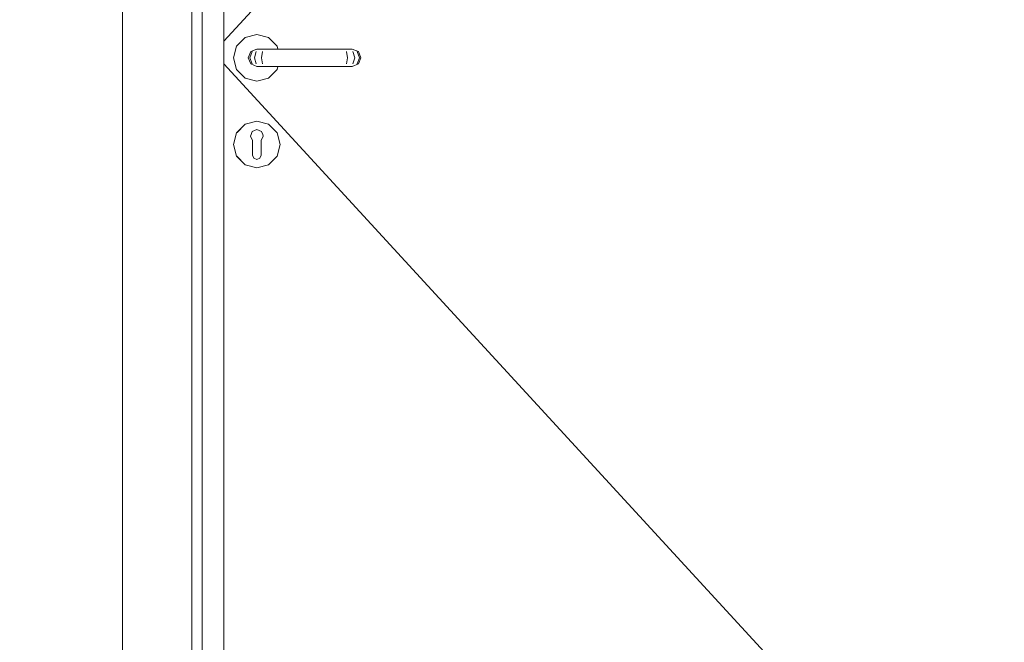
# Model space of a CAD drawing. Header units: millimetres. Extents: x 58537 to 97688, y -8921 to 14216.
# Tile 55 of 145: x 67140 to 68275, y 6106 to 6824. Entities that reach past the tile are written whole.
import ezdxf

# ---------------------------------------------------------------- set-up
doc = ezdxf.new("R2010")
doc.units = ezdxf.units.MM
doc.header["$MEASUREMENT"] = 0
doc.linetypes.add('Wipeout_Contour', pattern=[1000, 0, -1000])
for name, color, linetype in [('Nowe_A-Wymiary-Zewnętrzne', 7, 'Continuous'), ('Nowe_A-Ściany-Działowe', 7, 'Continuous'), ('Nowe_Drzwi Archicad', 7, 'Continuous')]:
    doc.layers.add(name, color=color, linetype=linetype)
doc.layers.add('Nowe_A-Wymiary-Zewnętrzne_Nr_pióra__45', color=7, linetype='Continuous', lineweight=15, true_color=0x40a5ff)
doc.layers.add('Nowe_A-Wymiary-Zewnętrzne_Nr_pióra__85', color=7, linetype='Continuous', lineweight=13, true_color=0x80c2ff)
doc.layers.add('Nowe_A-Wymiary-Zewnętrzne_Nr_pióra__46', color=5, linetype='Continuous', lineweight=15)
doc.layers.add('Nowe_Drzwi Archicad_Nr_pióra__3', color=7, linetype='Continuous', lineweight=13)
doc.styles.add('STYL_AUTOMATYCZNY_2', font='arial.ttf')
doc.dimstyles.new('STYL_AUTOMATYCZNY__1', dxfattribs={"dimtxt": 125, "dimasz": 47.5, "dimexe": 0.18, "dimexo": 20, "dimgap": 0, "dimtad": 1, "dimdec": 1, "dimlfac": 0.1, "dimzin": 0, "dimdsep": 46, "dimtxsty": 'STYL_AUTOMATYCZNY_2', "dimblk": 'ARROWHEAD_11', "dimblk1": 'ARROWHEAD_11', "dimblk2": 'ARROWHEAD_11', "dimcen": 0.09, "dimclrd": 256, "dimclre": 256, "dimclrt": 5, "dimadec": 1, "dimazin": 0, "dimtfac": 1, "dimtdec": 4, "dimtmove": 0, "dimatfit": 3, "dimfxl": 0, "dimtolj": 1, "dimtzin": 0, "dimarcsym": 0})

# ---------------------------------------------------------------- blocks, each defined once
blk = doc.blocks.new('ElemPrzekroju_248')
at = {"color": 254, "linetype": 'Wipeout_Contour', "lineweight": 0, "ltscale": 751171.708382}
blk.add_wipeout([(65240.1, 8320), (65240.1, 5780), (67258.1, 5780), (67258.1, 7897), (68392.1, 7897), (68392.1, 5780), (69016.1, 5780), (69016.1, 7817), (69016.1, 7897), (69035.1, 7897), (69035.1, 8320)], dxfattribs=at).dxf.layer = 'Nowe_A-Ściany-Działowe'
blk = doc.blocks.new('ElemPrzekroju_250')
at = {"color": 254, "linetype": 'Wipeout_Contour', "lineweight": 0, "ltscale": 270774.40422}
blk.add_wipeout([(67350.1, 7805), (67338.1, 7817), (67338.1, 5780), (67350.1, 5780)], dxfattribs=at).dxf.layer = 'Nowe_Drzwi Archicad'
at = {"color": 254, "linetype": 'Wipeout_Contour', "lineweight": 0, "ltscale": 1287322.798248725}
blk.add_wipeout([(67386.1, 6780), (67389.7, 6766.5), (67399.6, 6756.6), (67413.1, 6753), (67426.6, 6756.6), (67436.5, 6766.5), (67437.4, 6770), (67413.1, 6770), (67406, 6772.9), (67403.1, 6780), (67406, 6787.1), (67413.1, 6790), (67428.1, 6790), (67437.4, 6790), (67436.5, 6793.5), (67426.6, 6803.4), (67413.1, 6807), (67399.6, 6803.4), (67389.7, 6793.5)], dxfattribs=at).dxf.layer = 'Nowe_Drzwi Archicad'
at = {"color": 254, "linetype": 'Wipeout_Contour', "lineweight": 0, "ltscale": 406527.685098}
blk.add_wipeout([(67420.5, 6689.7), (67418.1, 6684.4), (67418.1, 6682.9), (67436.4, 6693.5), (67426.5, 6703.3), (67419.8, 6691.6)], dxfattribs=at).dxf.layer = 'Nowe_Drzwi Archicad'
at = {"color": 254, "linetype": 'Wipeout_Contour', "lineweight": 0, "ltscale": 406476.882421}
blk.add_wipeout([(67426.5, 6656.7), (67418.1, 6671.3), (67418.1, 6667.5), (67416.6, 6664), (67413.1, 6662.5), (67413.1, 6653.1)], dxfattribs=at).dxf.layer = 'Nowe_Drzwi Archicad'
at = {"layer": 'Nowe_Drzwi Archicad_Nr_pióra__3', "color": 7, "linetype": 'Continuous', "lineweight": 13}
for p, q in [((67399.6, 6803.4), (67389.7, 6793.5)), ((67413.1, 6807), (67399.6, 6803.4)), ((67426.6, 6803.4), (67413.1, 6807)), ((67389.7, 6793.5), (67386.1, 6780)), ((67386.1, 6780), (67389.7, 6766.5)), ((67389.7, 6766.5), (67399.6, 6756.6)), ((67399.6, 6756.6), (67413.1, 6753)), ((67413.1, 6753), (67426.6, 6756.6))]:
    blk.add_line(p, q, dxfattribs=at)
at = {"color": 254, "linetype": 'Wipeout_Contour', "lineweight": 0, "ltscale": 270602.017331}
blk.add_wipeout([(67258.1, 5780), (67338.1, 5780), (67338.1, 7817), (67258.1, 7897)], dxfattribs=at).dxf.layer = 'Nowe_Drzwi Archicad'
at = {"color": 254, "linetype": 'Wipeout_Contour', "lineweight": 0, "ltscale": 270840.895089}
blk.add_wipeout([(67350.1, 5780), (67375.1, 5780), (67375.1, 7780), (67350.1, 7780)], dxfattribs=at).dxf.layer = 'Nowe_Drzwi Archicad'
at = {"color": 254, "linetype": 'Wipeout_Contour', "lineweight": 0, "ltscale": 270980.474817}
blk.add_wipeout([(67403.1, 6780), (67406, 6772.9), (67407.6, 6772.9), (67404.8, 6780)], dxfattribs=at).dxf.layer = 'Nowe_Drzwi Archicad'
at = {"color": 254, "linetype": 'Wipeout_Contour', "lineweight": 0, "ltscale": 271004.618629}
blk.add_wipeout([(67406, 6787.1), (67407.6, 6787.1), (67414.2, 6790), (67413.1, 6790)], dxfattribs=at).dxf.layer = 'Nowe_Drzwi Archicad'
at = {"color": 254, "linetype": 'Wipeout_Contour', "lineweight": 0, "ltscale": 271034.505727}
blk.add_wipeout([(67418.1, 6680), (67440, 6680), (67436.4, 6693.5), (67418.1, 6682.9)], dxfattribs=at).dxf.layer = 'Nowe_Drzwi Archicad'
at = {"layer": 'Nowe_Drzwi Archicad_Nr_pióra__3', "color": 7, "linetype": 'Continuous', "lineweight": 13}
for p, q in [((67258.1, 7897), (67258.1, 5780)), ((67338.1, 5780), (67338.1, 7817)), ((67350.1, 5780), (67350.1, 7805)), ((67375.1, 5780), (67375.1, 7780)), ((68275.1, 7778.9), (67375.1, 6799.1))]:
    blk.add_line(p, q, dxfattribs=at)
at = {"color": 254, "linetype": 'Wipeout_Contour', "lineweight": 0, "ltscale": 270983.305464}
blk.add_wipeout([(67403.1, 6780), (67404.8, 6780), (67407.6, 6787.1), (67406, 6787.1)], dxfattribs=at).dxf.layer = 'Nowe_Drzwi Archicad'
at = {"color": 254, "linetype": 'Wipeout_Contour', "lineweight": 0, "ltscale": 270997.785249}
blk.add_wipeout([(67406, 6772.9), (67413.1, 6770), (67414.2, 6770), (67407.6, 6772.9)], dxfattribs=at).dxf.layer = 'Nowe_Drzwi Archicad'
at = {"color": 254, "linetype": 'Wipeout_Contour', "lineweight": 0, "ltscale": 271053.447348}
blk.add_wipeout([(67436.5, 6693.5), (67426.6, 6703.4), (67426.5, 6703.3), (67436.4, 6693.5)], dxfattribs=at).dxf.layer = 'Nowe_Drzwi Archicad'
at = {"color": 254, "linetype": 'Wipeout_Contour', "lineweight": 0, "ltscale": 271015.223143}
blk.add_wipeout([(67418.1, 6671.3), (67426.5, 6656.7), (67436.4, 6666.6), (67418.1, 6677.1)], dxfattribs=at).dxf.layer = 'Nowe_Drzwi Archicad'
at = {"color": 254, "linetype": 'Wipeout_Contour', "lineweight": 0, "ltscale": 270993.909845}
blk.add_wipeout([(67404.8, 6780), (67407.6, 6772.9), (67412.4, 6772.9), (67410.3, 6780)], dxfattribs=at).dxf.layer = 'Nowe_Drzwi Archicad'
at = {"color": 254, "linetype": 'Wipeout_Contour', "lineweight": 0, "ltscale": 271015.21722}
blk.add_wipeout([(67414.2, 6790), (67407.6, 6787.1), (67412.4, 6787.1), (67417.5, 6790)], dxfattribs=at).dxf.layer = 'Nowe_Drzwi Archicad'
at = {"color": 254, "linetype": 'Wipeout_Contour', "lineweight": 0, "ltscale": 338751.459712}
blk.add_wipeout([(67418.4, 6695.1), (67419.8, 6691.6), (67426.5, 6703.3), (67413.1, 6706.9), (67413.1, 6697.4)], dxfattribs=at).dxf.layer = 'Nowe_Drzwi Archicad'
at = {"color": 254, "linetype": 'Wipeout_Contour', "lineweight": 0, "ltscale": 271031.439674}
blk.add_wipeout([(67418.1, 6677.1), (67436.4, 6666.6), (67440, 6680), (67418.1, 6680)], dxfattribs=at).dxf.layer = 'Nowe_Drzwi Archicad'
at = {"color": 254, "linetype": 'Wipeout_Contour', "lineweight": 0, "ltscale": 270996.740359}
blk.add_wipeout([(67407.6, 6787.1), (67404.8, 6780), (67410.3, 6780), (67412.4, 6787.1)], dxfattribs=at).dxf.layer = 'Nowe_Drzwi Archicad'
at = {"color": 254, "linetype": 'Wipeout_Contour', "lineweight": 0, "ltscale": 271008.3841}
blk.add_wipeout([(67407.6, 6772.9), (67414.2, 6770), (67417.5, 6770), (67412.4, 6772.9)], dxfattribs=at).dxf.layer = 'Nowe_Drzwi Archicad'
at = {"color": 254, "linetype": 'Wipeout_Contour', "lineweight": 0, "ltscale": 271009.66237}
blk.add_wipeout([(67426.6, 6703.4), (67413.1, 6707), (67413.1, 6706.9), (67426.5, 6703.3)], dxfattribs=at).dxf.layer = 'Nowe_Drzwi Archicad'
at = {"color": 254, "linetype": 'Wipeout_Contour', "lineweight": 0, "ltscale": 271075.65608}
blk.add_wipeout([(67440.1, 6680), (67436.5, 6693.5), (67436.4, 6693.5), (67440, 6680)], dxfattribs=at).dxf.layer = 'Nowe_Drzwi Archicad'
at = {"color": 254, "linetype": 'Wipeout_Contour', "lineweight": 0, "ltscale": 406421.195364}
blk.add_wipeout([(67413.1, 6653.1), (67413.1, 6662.5), (67409.5, 6664), (67408.1, 6667.5), (67408.1, 6671.3), (67399.6, 6656.7)], dxfattribs=at).dxf.layer = 'Nowe_Drzwi Archicad'
at = {"layer": 'Nowe_Drzwi Archicad_Nr_pióra__3', "color": 7, "linetype": 'Continuous', "lineweight": 13}
blk.add_line((67436.5, 6693.5), (67426.6, 6703.4), dxfattribs=at)
at = {"color": 254, "linetype": 'Wipeout_Contour', "lineweight": 0, "ltscale": 271019.418445}
blk.add_wipeout([(67418.4, 6780), (67410.3, 6780), (67412.4, 6772.9), (67419.6, 6772.9)], dxfattribs=at).dxf.layer = 'Nowe_Drzwi Archicad'
at = {"color": 254, "linetype": 'Wipeout_Contour', "lineweight": 0, "ltscale": 271035.176906}
blk.add_wipeout([(67412.4, 6787.1), (67419.6, 6787.1), (67422.3, 6790), (67417.5, 6790)], dxfattribs=at).dxf.layer = 'Nowe_Drzwi Archicad'
at = {"color": 254, "linetype": 'Wipeout_Contour', "lineweight": 0, "ltscale": 338699.423689}
blk.add_wipeout([(67407.7, 6695.1), (67413.1, 6697.4), (67413.1, 6706.9), (67399.6, 6703.3), (67406.4, 6691.6)], dxfattribs=at).dxf.layer = 'Nowe_Drzwi Archicad'
at = {"color": 254, "linetype": 'Wipeout_Contour', "lineweight": 0, "ltscale": 270989.829238}
blk.add_wipeout([(67413.1, 6653), (67426.6, 6656.6), (67426.5, 6656.7), (67413.1, 6653.1)], dxfattribs=at).dxf.layer = 'Nowe_Drzwi Archicad'
at = {"color": 254, "linetype": 'Wipeout_Contour', "lineweight": 0, "ltscale": 271022.248708}
blk.add_wipeout([(67410.3, 6780), (67418.4, 6780), (67419.6, 6787.1), (67412.4, 6787.1)], dxfattribs=at).dxf.layer = 'Nowe_Drzwi Archicad'
at = {"color": 254, "linetype": 'Wipeout_Contour', "lineweight": 0, "ltscale": 271028.344273}
blk.add_wipeout([(67419.6, 6772.9), (67412.4, 6772.9), (67417.5, 6770), (67422.3, 6770)], dxfattribs=at).dxf.layer = 'Nowe_Drzwi Archicad'
at = {"color": 254, "linetype": 'Wipeout_Contour', "lineweight": 0, "ltscale": 270956.019514}
blk.add_wipeout([(67413.1, 6707), (67399.6, 6703.4), (67399.6, 6703.3), (67413.1, 6706.9)], dxfattribs=at).dxf.layer = 'Nowe_Drzwi Archicad'
at = {"color": 254, "linetype": 'Wipeout_Contour', "lineweight": 0, "ltscale": 270921.11357}
blk.add_wipeout([(67408.1, 6677.1), (67389.8, 6666.6), (67399.6, 6656.7), (67408.1, 6671.3)], dxfattribs=at).dxf.layer = 'Nowe_Drzwi Archicad'
at = {"color": 254, "linetype": 'Wipeout_Contour', "lineweight": 0, "ltscale": 271038.931003}
blk.add_wipeout([(67426.6, 6656.6), (67436.5, 6666.5), (67436.4, 6666.6), (67426.5, 6656.7)], dxfattribs=at).dxf.layer = 'Nowe_Drzwi Archicad'
at = {"layer": 'Nowe_Drzwi Archicad_Nr_pióra__3', "color": 7, "linetype": 'Continuous', "lineweight": 13}
for p, q in [((67406, 6787.1), (67403.1, 6780)), ((67403.1, 6780), (67406, 6772.9)), ((67407.6, 6787.1), (67404.8, 6780)), ((67404.8, 6780), (67407.6, 6772.9)), ((67412.4, 6787.1), (67410.3, 6780)), ((67410.3, 6780), (67412.4, 6772.9))]:
    blk.add_line(p, q, dxfattribs=at)
at = {"color": 254, "linetype": 'Wipeout_Contour', "lineweight": 0, "ltscale": 271051.106653}
blk.add_wipeout([(67418.4, 6780), (67419.6, 6772.9), (67427.4, 6772.9), (67427.1, 6780)], dxfattribs=at).dxf.layer = 'Nowe_Drzwi Archicad'
at = {"color": 254, "linetype": 'Wipeout_Contour', "lineweight": 0, "ltscale": 271060.654867}
blk.add_wipeout([(67419.6, 6787.1), (67427.4, 6787.1), (67428.1, 6790), (67422.3, 6790)], dxfattribs=at).dxf.layer = 'Nowe_Drzwi Archicad'
at = {"color": 254, "linetype": 'Wipeout_Contour', "lineweight": 0, "ltscale": 406403.807365}
blk.add_wipeout([(67405.6, 6689.7), (67406.4, 6691.6), (67399.6, 6703.3), (67389.8, 6693.5), (67408.1, 6682.9), (67408.1, 6684.4)], dxfattribs=at).dxf.layer = 'Nowe_Drzwi Archicad'
at = {"color": 254, "linetype": 'Wipeout_Contour', "lineweight": 0, "ltscale": 271070.343683}
blk.add_wipeout([(67436.5, 6666.5), (67440.1, 6680), (67440, 6680), (67436.4, 6666.6)], dxfattribs=at).dxf.layer = 'Nowe_Drzwi Archicad'
at = {"color": 254, "linetype": 'Wipeout_Contour', "lineweight": 0, "ltscale": 270936.182732}
blk.add_wipeout([(67399.6, 6656.6), (67413.1, 6653), (67413.1, 6653.1), (67399.6, 6656.7)], dxfattribs=at).dxf.layer = 'Nowe_Drzwi Archicad'
at = {"layer": 'Nowe_Drzwi Archicad_Nr_pióra__3', "color": 7, "linetype": 'Continuous', "lineweight": 13}
for p, q in [((67406, 6772.9), (67413.1, 6770)), ((67426.6, 6703.4), (67413.1, 6707)), ((67440.1, 6680), (67436.5, 6693.5)), ((67436.5, 6666.5), (67440.1, 6680)), ((67426.6, 6656.6), (67436.5, 6666.5)), ((67413.1, 6653), (67426.6, 6656.6))]:
    blk.add_line(p, q, dxfattribs=at)
at = {"color": 254, "linetype": 'Wipeout_Contour', "lineweight": 0, "ltscale": 271053.936605}
blk.add_wipeout([(67419.6, 6787.1), (67418.4, 6780), (67427.1, 6780), (67427.4, 6787.1)], dxfattribs=at).dxf.layer = 'Nowe_Drzwi Archicad'
at = {"color": 254, "linetype": 'Wipeout_Contour', "lineweight": 0, "ltscale": 271053.822858}
blk.add_wipeout([(67427.4, 6772.9), (67419.6, 6772.9), (67422.3, 6770), (67428.1, 6770)], dxfattribs=at).dxf.layer = 'Nowe_Drzwi Archicad'
at = {"color": 254, "linetype": 'Wipeout_Contour', "lineweight": 0, "ltscale": 270906.903804}
blk.add_wipeout([(67399.6, 6703.4), (67389.7, 6693.5), (67389.8, 6693.5), (67399.6, 6703.3)], dxfattribs=at).dxf.layer = 'Nowe_Drzwi Archicad'
at = {"layer": 'Nowe_Drzwi Archicad_Nr_pióra__3', "color": 7, "linetype": 'Continuous', "lineweight": 13}
for p, q in [((67413.1, 6790), (67406, 6787.1)), ((67413.1, 6790), (67414.2, 6790)), ((67414.2, 6790), (67417.5, 6790)), ((67419.6, 6787.1), (67418.4, 6780)), ((67418.4, 6780), (67419.6, 6772.9)), ((67413.1, 6770), (67414.2, 6770)), ((67414.2, 6770), (67417.5, 6770)), ((67413.1, 6707), (67399.6, 6703.4))]:
    blk.add_line(p, q, dxfattribs=at)
at = {"color": 254, "linetype": 'Wipeout_Contour', "lineweight": 0, "ltscale": 271230.123881}
blk.add_wipeout([(67427.1, 6780), (67427.4, 6772.9), (67508.8, 6772.9), (67509.1, 6780)], dxfattribs=at).dxf.layer = 'Nowe_Drzwi Archicad'
at = {"color": 254, "linetype": 'Wipeout_Contour', "lineweight": 0, "ltscale": 271234.953202}
blk.add_wipeout([(67427.4, 6787.1), (67508.8, 6787.1), (67508.1, 6790), (67428.1, 6790)], dxfattribs=at).dxf.layer = 'Nowe_Drzwi Archicad'
at = {"color": 254, "linetype": 'Wipeout_Contour', "lineweight": 0, "ltscale": 270914.373702}
blk.add_wipeout([(67408.1, 6682.9), (67389.8, 6693.5), (67386.2, 6680), (67408.1, 6680)], dxfattribs=at).dxf.layer = 'Nowe_Drzwi Archicad'
at = {"layer": 'Nowe_Drzwi Archicad_Nr_pióra__3', "color": 7, "linetype": 'Continuous', "lineweight": 13}
blk.add_line((67436.5, 6793.5), (67426.6, 6803.4), dxfattribs=at)
at = {"color": 254, "linetype": 'Wipeout_Contour', "lineweight": 0, "ltscale": 271232.951973}
blk.add_wipeout([(67427.4, 6787.1), (67427.1, 6780), (67509.1, 6780), (67508.8, 6787.1)], dxfattribs=at).dxf.layer = 'Nowe_Drzwi Archicad'
at = {"color": 254, "linetype": 'Wipeout_Contour', "lineweight": 0, "ltscale": 271228.125567}
blk.add_wipeout([(67508.8, 6772.9), (67427.4, 6772.9), (67428.1, 6770), (67508.1, 6770)], dxfattribs=at).dxf.layer = 'Nowe_Drzwi Archicad'
at = {"color": 254, "linetype": 'Wipeout_Contour', "lineweight": 0, "ltscale": 270911.305814}
blk.add_wipeout([(67408.1, 6680), (67386.2, 6680), (67389.8, 6666.6), (67408.1, 6677.1)], dxfattribs=at).dxf.layer = 'Nowe_Drzwi Archicad'
at = {"layer": 'Nowe_Drzwi Archicad_Nr_pióra__3', "color": 7, "linetype": 'Continuous', "lineweight": 13}
for p, q in [((67437.4, 6790), (67436.5, 6793.5)), ((67417.5, 6790), (67422.3, 6790)), ((67422.3, 6790), (67428.1, 6790)), ((67417.5, 6770), (67422.3, 6770)), ((67422.3, 6770), (67428.1, 6770)), ((67436.5, 6766.5), (67437.4, 6770)), ((67426.6, 6756.6), (67436.5, 6766.5))]:
    blk.add_line(p, q, dxfattribs=at)
at = {"color": 254, "linetype": 'Wipeout_Contour', "lineweight": 0, "ltscale": 271409.251949}
blk.add_wipeout([(67513.8, 6790), (67508.1, 6790), (67508.8, 6787.1), (67516.6, 6787.1)], dxfattribs=at).dxf.layer = 'Nowe_Drzwi Archicad'
at = {"color": 254, "linetype": 'Wipeout_Contour', "lineweight": 0, "ltscale": 271409.141542}
blk.add_wipeout([(67509.1, 6780), (67508.8, 6772.9), (67516.6, 6772.9), (67517.7, 6780)], dxfattribs=at).dxf.layer = 'Nowe_Drzwi Archicad'
at = {"color": 254, "linetype": 'Wipeout_Contour', "lineweight": 0, "ltscale": 270875.473533}
blk.add_wipeout([(67389.7, 6693.5), (67386.1, 6680), (67386.2, 6680), (67389.8, 6693.5)], dxfattribs=at).dxf.layer = 'Nowe_Drzwi Archicad'
at = {"color": 254, "linetype": 'Wipeout_Contour', "lineweight": 0, "ltscale": 812918.866667}
blk.add_wipeout([(67407.7, 6695.1), (67405.6, 6689.7), (67408.1, 6684.4), (67408.1, 6667.5), (67409.5, 6664), (67413.1, 6662.5), (67416.6, 6664), (67418.1, 6667.5), (67418.1, 6684.4), (67420.5, 6689.7), (67418.4, 6695.1), (67413.1, 6697.4)], dxfattribs=at).dxf.layer = 'Nowe_Drzwi Archicad'
at = {"color": 254, "linetype": 'Wipeout_Contour', "lineweight": 0, "ltscale": 270892.380164}
blk.add_wipeout([(67389.7, 6666.5), (67399.6, 6656.6), (67399.6, 6656.7), (67389.8, 6666.6)], dxfattribs=at).dxf.layer = 'Nowe_Drzwi Archicad'
at = {"layer": 'Nowe_Drzwi Archicad_Nr_pióra__3', "color": 7, "linetype": 'Continuous', "lineweight": 13}
for p, q in [((67399.6, 6703.4), (67389.7, 6693.5)), ((67406.4, 6691.6), (67405.6, 6689.7)), ((67408.1, 6684.4), (67405.6, 6689.7)), ((67406.4, 6691.6), (67407.7, 6695.1)), ((67407.7, 6695.1), (67413.1, 6697.4)), ((67413.1, 6697.4), (67418.4, 6695.1)), ((67420.5, 6689.7), (67418.1, 6684.4)), ((67419.8, 6691.6), (67418.4, 6695.1)), ((67419.8, 6691.6), (67420.5, 6689.7)), ((67408.1, 6682.9), (67408.1, 6684.4)), ((67408.1, 6682.9), (67408.1, 6680)), ((67408.1, 6680), (67408.1, 6677.1)), ((67408.1, 6677.1), (67408.1, 6671.3)), ((67418.1, 6684.4), (67418.1, 6682.9)), ((67418.1, 6682.9), (67418.1, 6680)), ((67418.1, 6680), (67418.1, 6677.1)), ((67418.1, 6677.1), (67418.1, 6671.3)), ((67408.1, 6671.3), (67408.1, 6667.5)), ((67409.5, 6664), (67408.1, 6667.5)), ((67418.1, 6667.5), (67416.6, 6664)), ((67418.1, 6671.3), (67418.1, 6667.5)), ((67399.6, 6656.6), (67413.1, 6653)), ((67413.1, 6662.5), (67409.5, 6664)), ((67416.6, 6664), (67413.1, 6662.5))]:
    blk.add_line(p, q, dxfattribs=at)
at = {"color": 254, "linetype": 'Wipeout_Contour', "lineweight": 0, "ltscale": 271411.967789}
blk.add_wipeout([(67508.8, 6787.1), (67509.1, 6780), (67517.7, 6780), (67516.6, 6787.1)], dxfattribs=at).dxf.layer = 'Nowe_Drzwi Archicad'
at = {"color": 254, "linetype": 'Wipeout_Contour', "lineweight": 0, "ltscale": 271402.428681}
blk.add_wipeout([(67508.1, 6770), (67513.8, 6770), (67516.6, 6772.9), (67508.8, 6772.9)], dxfattribs=at).dxf.layer = 'Nowe_Drzwi Archicad'
at = {"color": 254, "linetype": 'Wipeout_Contour', "lineweight": 0, "ltscale": 270870.157486}
blk.add_wipeout([(67386.1, 6680), (67389.7, 6666.5), (67389.8, 6666.6), (67386.2, 6680)], dxfattribs=at).dxf.layer = 'Nowe_Drzwi Archicad'
at = {"layer": 'Nowe_Drzwi Archicad_Nr_pióra__3', "color": 7, "linetype": 'Continuous', "lineweight": 13}
for p, q in [((67428.1, 6790), (67508.1, 6790)), ((67428.1, 6770), (67508.1, 6770)), ((67389.7, 6693.5), (67386.1, 6680)), ((67386.1, 6680), (67389.7, 6666.5)), ((67389.7, 6666.5), (67399.6, 6656.6))]:
    blk.add_line(p, q, dxfattribs=at)
at = {"color": 254, "linetype": 'Wipeout_Contour', "lineweight": 0, "ltscale": 271434.730256}
blk.add_wipeout([(67518.7, 6790), (67513.8, 6790), (67516.6, 6787.1), (67523.8, 6787.1)], dxfattribs=at).dxf.layer = 'Nowe_Drzwi Archicad'
at = {"color": 254, "linetype": 'Wipeout_Contour', "lineweight": 0, "ltscale": 271440.830212}
blk.add_wipeout([(67517.7, 6780), (67516.6, 6772.9), (67523.8, 6772.9), (67525.9, 6780)], dxfattribs=at).dxf.layer = 'Nowe_Drzwi Archicad'
at = {"color": 254, "linetype": 'Wipeout_Contour', "lineweight": 0, "ltscale": 271443.656148}
blk.add_wipeout([(67516.6, 6787.1), (67517.7, 6780), (67525.9, 6780), (67523.8, 6787.1)], dxfattribs=at).dxf.layer = 'Nowe_Drzwi Archicad'
at = {"color": 254, "linetype": 'Wipeout_Contour', "lineweight": 0, "ltscale": 271427.907616}
blk.add_wipeout([(67513.8, 6770), (67518.7, 6770), (67523.8, 6772.9), (67516.6, 6772.9)], dxfattribs=at).dxf.layer = 'Nowe_Drzwi Archicad'
at = {"color": 254, "linetype": 'Wipeout_Contour', "lineweight": 0, "ltscale": 271454.690262}
blk.add_wipeout([(67518.7, 6790), (67523.8, 6787.1), (67528.6, 6787.1), (67521.9, 6790)], dxfattribs=at).dxf.layer = 'Nowe_Drzwi Archicad'
at = {"color": 254, "linetype": 'Wipeout_Contour', "lineweight": 0, "ltscale": 271466.339242}
blk.add_wipeout([(67525.9, 6780), (67523.8, 6772.9), (67528.6, 6772.9), (67531.4, 6780)], dxfattribs=at).dxf.layer = 'Nowe_Drzwi Archicad'
at = {"layer": 'Nowe_Drzwi Archicad_Nr_pióra__3', "color": 7, "linetype": 'Continuous', "lineweight": 13}
blk.add_line((67508.1, 6790), (67513.8, 6790), dxfattribs=at)
at = {"color": 254, "linetype": 'Wipeout_Contour', "lineweight": 0, "ltscale": 271469.164929}
blk.add_wipeout([(67523.8, 6787.1), (67525.9, 6780), (67531.4, 6780), (67528.6, 6787.1)], dxfattribs=at).dxf.layer = 'Nowe_Drzwi Archicad'
at = {"color": 254, "linetype": 'Wipeout_Contour', "lineweight": 0, "ltscale": 271447.868107}
blk.add_wipeout([(67523.8, 6772.9), (67518.7, 6770), (67521.9, 6770), (67528.6, 6772.9)], dxfattribs=at).dxf.layer = 'Nowe_Drzwi Archicad'
at = {"layer": 'Nowe_Drzwi Archicad_Nr_pióra__3', "color": 7, "linetype": 'Continuous', "lineweight": 13}
blk.add_line((67508.1, 6770), (67513.8, 6770), dxfattribs=at)
at = {"color": 254, "linetype": 'Wipeout_Contour', "lineweight": 0, "ltscale": 271465.289041}
blk.add_wipeout([(67523.1, 6790), (67521.9, 6790), (67528.6, 6787.1), (67530.1, 6787.1)], dxfattribs=at).dxf.layer = 'Nowe_Drzwi Archicad'
at = {"color": 254, "linetype": 'Wipeout_Contour', "lineweight": 0, "ltscale": 271479.774526}
blk.add_wipeout([(67528.6, 6772.9), (67530.1, 6772.9), (67533.1, 6780), (67531.4, 6780)], dxfattribs=at).dxf.layer = 'Nowe_Drzwi Archicad'
at = {"layer": 'Nowe_Drzwi Archicad_Nr_pióra__3', "color": 7, "linetype": 'Continuous', "lineweight": 13}
for p, q in [((67513.8, 6790), (67518.7, 6790)), ((67516.6, 6787.1), (67517.7, 6780)), ((67518.7, 6790), (67521.9, 6790))]:
    blk.add_line(p, q, dxfattribs=at)
at = {"color": 254, "linetype": 'Wipeout_Contour', "lineweight": 0, "ltscale": 271482.600081}
blk.add_wipeout([(67530.1, 6787.1), (67528.6, 6787.1), (67531.4, 6780), (67533.1, 6780)], dxfattribs=at).dxf.layer = 'Nowe_Drzwi Archicad'
at = {"color": 254, "linetype": 'Wipeout_Contour', "lineweight": 0, "ltscale": 271458.467145}
blk.add_wipeout([(67521.9, 6770), (67523.1, 6770), (67530.1, 6772.9), (67528.6, 6772.9)], dxfattribs=at).dxf.layer = 'Nowe_Drzwi Archicad'
at = {"layer": 'Nowe_Drzwi Archicad_Nr_pióra__3', "color": 7, "linetype": 'Continuous', "lineweight": 13}
for p, q in [((67517.7, 6780), (67516.6, 6772.9)), ((67521.9, 6790), (67523.1, 6790)), ((67523.1, 6790), (67530.1, 6787.1)), ((67523.8, 6787.1), (67525.9, 6780)), ((67525.9, 6780), (67523.8, 6772.9)), ((67528.6, 6787.1), (67531.4, 6780)), ((67531.4, 6780), (67528.6, 6772.9)), ((67530.1, 6787.1), (67533.1, 6780)), ((67533.1, 6780), (67530.1, 6772.9)), ((68275.1, 5793.1), (67375.1, 6772.9)), ((67513.8, 6770), (67518.7, 6770)), ((67518.7, 6770), (67521.9, 6770)), ((67521.9, 6770), (67523.1, 6770)), ((67530.1, 6772.9), (67523.1, 6770))]:
    blk.add_line(p, q, dxfattribs=at)
blk = doc.blocks.new('*D635')
at = {"layer": 'Nowe_A-Wymiary-Zewnętrzne_Nr_pióra__45', "linetype": 'Continuous', "lineweight": 15, "true_color": 0x40a5ff}
for points in [[(90247.8, 7980), (90248.7, 7975.2), (90251.4, 7971.2), (90255.5, 7968.5), (90260.3, 7967.5), (90265, 7968.5), (90269.1, 7971.2), (90271.8, 7975.2), (90272.8, 7980), (90271.8, 7984.8), (90269.1, 7988.8), (90265, 7991.5), (90260.3, 7992.5), (90255.5, 7991.5), (90251.4, 7988.8), (90248.7, 7984.8)], [(90247.8, 5780), (90248.7, 5775.2), (90251.4, 5771.2), (90255.5, 5768.5), (90260.3, 5767.5), (90265, 5768.5), (90269.1, 5771.2), (90271.8, 5775.2), (90272.8, 5780), (90271.8, 5784.8), (90269.1, 5788.8), (90265, 5791.5), (90260.3, 5792.5), (90255.5, 5791.5), (90251.4, 5788.8), (90248.7, 5784.8)]]:
    blk.add_hatch(color=161, dxfattribs=at).paths.add_polyline_path(points)
at = {"layer": 'Nowe_A-Wymiary-Zewnętrzne_Nr_pióra__45', "color": 161, "linetype": 'Continuous', "lineweight": 15, "true_color": 0x40a5ff}
for centre in [(90260.3, 7980), (90260.3, 5780)]:
    blk.add_circle(centre, 12.5, dxfattribs=at)
at = {"layer": 'Nowe_A-Wymiary-Zewnętrzne_Nr_pióra__85', "color": 151, "linetype": 'Continuous', "lineweight": 13, "true_color": 0x80c2ff}
for p, q in [((90247.8, 7980), (90213.4, 7980)), ((90307.1, 7980), (90272.8, 7980)), ((90260.3, 5792.5), (90260.3, 7967.5)), ((90247.8, 5780), (90213.4, 5780)), ((90307.1, 5780), (90272.8, 5780))]:
    blk.add_line(p, q, dxfattribs=at)
at = {"layer": 'Nowe_A-Wymiary-Zewnętrzne_Nr_pióra__46', "color": 5, "lineweight": 15, "char_height": 125, "attachment_point": 7, "rotation": 90, "style": 'STYL_AUTOMATYCZNY_2'}
for s, insert in [('\\A1;{\\pql;\\fArial|b0|i0|c238|p0;\\W1.000000;34,0}', (90235.3, 7633.9)), ('\\A1;{\\pql;\\fArial|b0|i0|c238|p0;\\W1.000000;220,0}', (90235.3, 6665.5)), ('\\A1;{\\pql;\\fArial|b0|i0|c238|p0;\\W1.000000;34,0}', (90235.3, 5792.5))]:
    blk.add_mtext(s, dxfattribs=dict(at, insert=insert))
blk = doc.blocks.new('ARROWHEAD_11')
at = {"color": 0, "linetype": 'Continuous', "lineweight": 0}
blk.add_line((0, 0), (-1, 0), dxfattribs=at)
at = {"color": 0, "linetype": 'Continuous', "lineweight": 0, "const_width": 0.25, "flags": 128}
blk.add_lwpolyline([(-0.125, 0, 1), (0.125, 0, 1)], format="xyb", close=True, dxfattribs=at)
blk = doc.blocks.new('*D652')
at = {"layer": 'Nowe_A-Wymiary-Zewnętrzne_Nr_pióra__45', "linetype": 'Continuous', "lineweight": 15, "true_color": 0x40a5ff}
for points in [[(93212.8, 7980), (93213.7, 7975.2), (93216.4, 7971.2), (93220.5, 7968.5), (93225.3, 7967.5), (93230, 7968.5), (93234.1, 7971.2), (93236.8, 7975.2), (93237.8, 7980), (93236.8, 7984.8), (93234.1, 7988.8), (93230, 7991.5), (93225.3, 7992.5), (93220.5, 7991.5), (93216.4, 7988.8), (93213.7, 7984.8)], [(93212.8, 5780), (93213.7, 5775.2), (93216.4, 5771.2), (93220.5, 5768.5), (93225.3, 5767.5), (93230, 5768.5), (93234.1, 5771.2), (93236.8, 5775.2), (93237.8, 5780), (93236.8, 5784.8), (93234.1, 5788.8), (93230, 5791.5), (93225.3, 5792.5), (93220.5, 5791.5), (93216.4, 5788.8), (93213.7, 5784.8)]]:
    blk.add_hatch(color=161, dxfattribs=at).paths.add_polyline_path(points)
at = {"layer": 'Nowe_A-Wymiary-Zewnętrzne_Nr_pióra__45', "color": 161, "linetype": 'Continuous', "lineweight": 15, "true_color": 0x40a5ff}
for centre in [(93225.3, 7980), (93225.3, 5780)]:
    blk.add_circle(centre, 12.5, dxfattribs=at)
at = {"layer": 'Nowe_A-Wymiary-Zewnętrzne_Nr_pióra__85', "color": 151, "linetype": 'Continuous', "lineweight": 13, "true_color": 0x80c2ff}
for p, q in [((93212.8, 7980), (93178.4, 7980)), ((93272.1, 7980), (93237.8, 7980)), ((93225.3, 5792.5), (93225.3, 7967.5)), ((93212.8, 5780), (93178.4, 5780)), ((93272.1, 5780), (93237.8, 5780))]:
    blk.add_line(p, q, dxfattribs=at)
at = {"layer": 'Nowe_A-Wymiary-Zewnętrzne_Nr_pióra__46', "color": 5, "lineweight": 15, "char_height": 125, "attachment_point": 7, "rotation": 90, "style": 'STYL_AUTOMATYCZNY_2'}
for s, insert in [('\\A1;{\\pql;\\fArial|b0|i0|c238|p0;\\W1.000000;220,0}', (93200.3, 6832.3)), ('\\A1;{\\pql;\\fArial|b0|i0|c238|p0;\\W1.000000;14,0}', (93200.3, 5792.5))]:
    blk.add_mtext(s, dxfattribs=dict(at, insert=insert))
blk = doc.blocks.new('*D659')
at = {"layer": 'Nowe_A-Wymiary-Zewnętrzne_Nr_pióra__45', "linetype": 'Continuous', "lineweight": 15, "true_color": 0x40a5ff}
for points in [[(93474.8, 12846.4), (93475.7, 12841.6), (93478.4, 12837.5), (93482.5, 12834.8), (93487.3, 12833.9), (93492.1, 12834.8), (93496.1, 12837.5), (93498.8, 12841.6), (93499.8, 12846.4), (93498.8, 12851.2), (93496.1, 12855.2), (93492.1, 12857.9), (93487.3, 12858.9), (93482.5, 12857.9), (93478.4, 12855.2), (93475.7, 12851.2)], [(93474.8, 0), (93475.7, -4.8), (93478.4, -8.8), (93482.5, -11.5), (93487.3, -12.5), (93492.1, -11.5), (93496.1, -8.8), (93498.8, -4.8), (93499.8, 0), (93498.8, 4.8), (93496.1, 8.8), (93492.1, 11.5), (93487.3, 12.5), (93482.5, 11.5), (93478.4, 8.8), (93475.7, 4.8)]]:
    blk.add_hatch(color=161, dxfattribs=at).paths.add_polyline_path(points)
at = {"layer": 'Nowe_A-Wymiary-Zewnętrzne_Nr_pióra__45', "color": 161, "linetype": 'Continuous', "lineweight": 15, "true_color": 0x40a5ff}
for centre in [(93487.3, 12846.4), (93487.3, 0)]:
    blk.add_circle(centre, 12.5, dxfattribs=at)
at = {"layer": 'Nowe_A-Wymiary-Zewnętrzne_Nr_pióra__85', "color": 151, "linetype": 'Continuous', "lineweight": 13, "true_color": 0x80c2ff}
for p, q in [((93487.3, 12858.9), (93487.3, 12871.4)), ((93474.8, 12846.4), (93440.4, 12846.4)), ((93534.2, 12846.4), (93499.8, 12846.4)), ((93487.3, 12.5), (93487.3, 12833.9)), ((93474.8, 0), (93440.4, 0)), ((93534.2, 0), (93499.8, 0)), ((93487.3, -25), (93487.3, -12.5))]:
    blk.add_line(p, q, dxfattribs=at)
at = {"layer": 'Nowe_A-Wymiary-Zewnętrzne_Nr_pióra__46', "color": 5, "lineweight": 15, "insert": (93462.3, 6137.2), "char_height": 125, "attachment_point": 7, "rotation": 90, "style": 'STYL_AUTOMATYCZNY_2'}
blk.add_mtext('\\A1;{\\pql;\\fArial|b0|i0|c238|p0;\\W1.000000;1\xa0284,6}', dxfattribs=at)

msp = doc.modelspace()

# ---------------------------------------------------------------- block references
at = {"layer": 'Nowe_A-Ściany-Działowe', "lineweight": 0}
msp.add_blockref('ElemPrzekroju_248', (0, 0), dxfattribs=at)

# ---------------------------------------------------------------- next in the draw order: block references
at = {"layer": 'Nowe_Drzwi Archicad', "lineweight": 0}
msp.add_blockref('ElemPrzekroju_250', (0, 0), dxfattribs=at)

# ---------------------------------------------------------------- next in the draw order: dimensions: what is measured, and where the dimension line sits
at = {"layer": 'Nowe_A-Wymiary-Zewnętrzne', "color": 151, "linetype": 'Continuous', "lineweight": 13, "true_color": 0x80c2ff}
for base, p1, p2, picture, middle in [((93487.29, 12846.37), (64770.07, 0), (64717.21, 12846.37), '*D659', (93399.79, 6418.33)), ((93225.25, 7980), (64770.07, 5780), (64770.07, 7980), '*D652', (93137.75, 7041.72)), ((90260.25, 7980), (65240.07, 5780), (65240.07, 7980), '*D635', (90172.75, 6874.89))]:
    dim = msp.add_linear_dim(base=base, p1=p1, p2=p2, angle=90, dimstyle='STYL_AUTOMATYCZNY__1', dxfattribs=at)
    dim.commit()
    dim.dimension.update_dxf_attribs({"geometry": picture, "text_midpoint": middle, "dimtype": 160, "text_rotation": 90})

doc.saveas('drawing.dxf')
